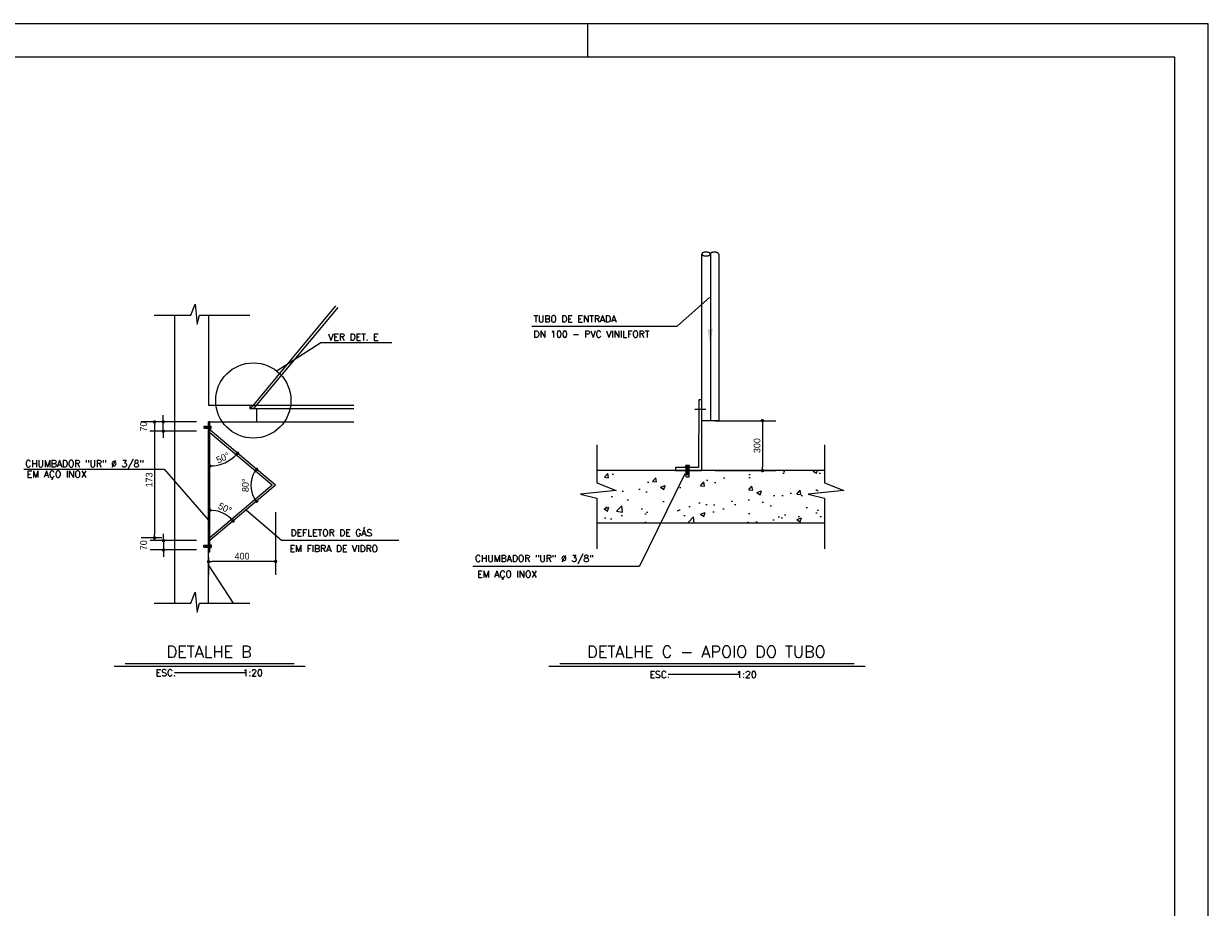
# Model space of a CAD drawing. Extents: x -11351 to -7146, y -6418 to -3448.
# Tile 10 of 10: x -8912 to -7146, y -4765 to -3448. Entities that reach past the tile are written whole.
import ezdxf
from ezdxf.enums import TextEntityAlignment as Align

# ---------------------------------------------------------------- set-up
doc = ezdxf.new("R2010")
doc.units = 0
doc.header["$LTSCALE"] = 10
doc.header["$MEASUREMENT"] = 0
for name, pattern in [('DASHDOT', [1, 0.5, -0.25, 0, -0.25]), ('HIDDEN', [0.375, 0.25, -0.125]), ('LIN0', [0])]:
    doc.linetypes.add(name, pattern=pattern)
doc.layers.get('0').update_dxf_attribs({"linetype": 'CONTINUOUS'})
doc.layers.get('DEFPOINTS').update_dxf_attribs({"linetype": 'CONTINUOUS'})
for name, color, linetype in [('BAR-EIXOS', 8, 'DASHDOT'), ('BAR-PECAS', 7, 'CONTINUOUS'), ('Cotas', 7, 'CONTINUOUS'), ('CURVAS', 7, 'LIN0'), ('LAYER3', 3, 'CONTINUOUS'), ('PADRÃO', 5, 'CONTINUOUS'), ('PAREDE', 7, 'CONTINUOUS'), ('PIT1', 1, 'CONTINUOUS'), ('PIT5', 5, 'CONTINUOUS'), ('TEXTO', 2, 'CONTINUOUS')]:
    doc.layers.add(name, color=color, linetype=linetype)
doc.styles.add('ROMAND', font='ROMANS.SHX', dxfattribs={"oblique": 15, "height": 800})
doc.styles.add('ROMANS', font='romans.shx')
doc.dimstyles.get("Standard").update_dxf_attribs({"dimtxt": 10, "dimasz": 5, "dimexe": 0, "dimexo": 20, "dimgap": 3, "dimtad": 1, "dimdec": 0, "dimzin": 1, "dimdsep": 46, "dimtxsty": 'Standard', "dimblk1": 'DOT', "dimblk2": 'DOT', "dimsah": 1, "dimcen": 2.5, "dimclrd": 6, "dimclre": 6, "dimclrt": 2, "dimadec": 0, "dimazin": 0, "dimtfac": 1, "dimtdec": 0, "dimtmove": 2, "dimatfit": 3, "dimldrblk": 'DOT', "dimfxl": 0, "dimtolj": 1, "dimtzin": 1, "dimarcsym": 0})

# ---------------------------------------------------------------- blocks, each defined once
blk = doc.blocks.new('_DOT')
at = {"color": 0, "linetype": 'ByBlock'}
blk.add_line((-0.5, 0), (-1, 0), dxfattribs=at)
at = {"color": 0, "linetype": 'ByBlock', "const_width": 0.5}
blk.add_lwpolyline([(-0.25, 0, 1), (0.25, 0, 1)], format="xyb", close=True, dxfattribs=at)
blk = doc.blocks.new('*D66')
at = {"layer": 'Cotas', "color": 9, "linetype": 'Continuous', "lineweight": -2}
for p, q in [((-8654.8, -4041.4), (-8724.3, -4041.4)), ((-8704.3, -4036.4), (-8704.3, -4031.4)), ((-8704.3, -4055.4), (-8704.3, -4041.4)), ((-8654.8, -4055.4), (-8724.3, -4055.4)), ((-8704.3, -4060.4), (-8704.3, -4065.4))]:
    blk.add_line(p, q, dxfattribs=at)
at = {"layer": 'DEFPOINTS', "color": 0, "linetype": 'Continuous'}
for p in [(-8704.3, -4041.4), (-8634.8, -4041.4), (-8634.8, -4055.4)]:
    blk.add_point(p, dxfattribs=at)
at = {"layer": 'Cotas', "color": 9, "linetype": 'Continuous', "lineweight": -2, "xscale": 5, "yscale": 5, "zscale": 5}
for p, rotation in [((-8704.3, -4041.4), 270), ((-8704.3, -4055.4), 90)]:
    blk.add_blockref('_DOT', p, dxfattribs=dict(at, rotation=rotation))
at = {"layer": 'Cotas', "color": 3, "linetype": 'Continuous', "insert": (-8733.8, -4048.4), "char_height": 10, "attachment_point": 5, "rotation": 90}
blk.add_mtext('\\A1;70', dxfattribs=at)
blk = doc.blocks.new('*D67')
at = {"layer": 'Cotas', "color": 9, "linetype": 'Continuous', "lineweight": -2}
for p, q in [((-8654.8, -4218.4), (-8724, -4218.4)), ((-8704, -4213.4), (-8704, -4208.4)), ((-8704, -4218.4), (-8704, -4232.4)), ((-8654.8, -4232.4), (-8724, -4232.4)), ((-8704, -4237.4), (-8704, -4242.4))]:
    blk.add_line(p, q, dxfattribs=at)
at = {"layer": 'DEFPOINTS', "color": 0, "linetype": 'Continuous'}
for p in [(-8634.8, -4218.4), (-8704, -4232.4), (-8634.8, -4232.4)]:
    blk.add_point(p, dxfattribs=at)
at = {"layer": 'Cotas', "color": 9, "linetype": 'Continuous', "lineweight": -2, "xscale": 5, "yscale": 5, "zscale": 5}
for p, rotation in [((-8704, -4218.4), 270), ((-8704, -4232.4), 90)]:
    blk.add_blockref('_DOT', p, dxfattribs=dict(at, rotation=rotation))
at = {"layer": 'Cotas', "color": 3, "linetype": 'Continuous', "insert": (-8733.5, -4225.4), "char_height": 10, "attachment_point": 5, "rotation": 90}
blk.add_mtext('\\A1;70', dxfattribs=at)
blk = doc.blocks.new('*D68')
at = {"layer": 'Cotas', "color": 9, "linetype": 'Continuous', "lineweight": -2}
for p, q in [((-8536.8, -4175.8), (-8536.8, -4269.7)), ((-8636.8, -4243.2), (-8636.8, -4269.7)), ((-8541.8, -4249.7), (-8631.8, -4249.7))]:
    blk.add_line(p, q, dxfattribs=at)
at = {"layer": 'DEFPOINTS', "color": 0, "linetype": 'Continuous'}
for p in [(-8536.8, -4155.8), (-8636.8, -4223.2), (-8636.8, -4249.7)]:
    blk.add_point(p, dxfattribs=at)
at = {"layer": 'Cotas', "color": 9, "linetype": 'Continuous', "lineweight": -2, "xscale": 5, "yscale": 5, "zscale": 5, "rotation": 180}
blk.add_blockref('_DOT', (-8636.8, -4249.7), dxfattribs=at)
at = {"layer": 'Cotas', "color": 9, "linetype": 'Continuous', "lineweight": -2, "xscale": 5, "yscale": 5, "zscale": 5}
blk.add_blockref('_DOT', (-8536.8, -4249.7), dxfattribs=at)
at = {"layer": 'Cotas', "color": 3, "linetype": 'Continuous', "insert": (-8586.8, -4241.7), "char_height": 10, "attachment_point": 5}
blk.add_mtext('\\A1;400', dxfattribs=at)
blk = doc.blocks.new('*D69')
at = {"layer": 'Cotas', "color": 9, "linetype": 'Continuous', "lineweight": -2}
blk.add_arc((-8536.8, -4135.9), 37, 147.6588, 212.3412, dxfattribs=at)
at = {"layer": 'DEFPOINTS', "color": 0, "linetype": 'Continuous'}
for p in [(-8634.8, -4053.4), (-8572.8, -4127.4), (-8536.8, -4135.9), (-8536.8, -4135.9), (-8634.8, -4218.4)]:
    blk.add_point(p, dxfattribs=at)
at = {"layer": 'Cotas', "color": 9, "linetype": 'Continuous', "lineweight": -2, "xscale": 5, "yscale": 5, "zscale": 5}
for p, rotation in [((-8565.1, -4112.1), 53.78082560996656), ((-8565.1, -4159.7), 306.2191277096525)]:
    blk.add_blockref('_DOT', p, dxfattribs=dict(at, rotation=rotation))
at = {"layer": 'Cotas', "color": 3, "linetype": 'Continuous', "insert": (-8581.8, -4135.9), "char_height": 10, "attachment_point": 5, "rotation": 90}
blk.add_mtext('\\A1;80°', dxfattribs=at)
blk = doc.blocks.new('*D70')
at = {"layer": 'Cotas', "color": 9, "linetype": 'Continuous', "lineweight": -2}
blk.add_arc((-8634.8, -4053.4), 53.9, 275.3148, 314.5881, dxfattribs=at)
at = {"layer": 'DEFPOINTS', "color": 0, "linetype": 'Continuous'}
for p in [(-8634.8, -4041.4), (-8634.8, -4053.4), (-8619.4, -4105), (-8536.8, -4135.9), (-8634.8, -4235.9)]:
    blk.add_point(p, dxfattribs=at)
at = {"layer": 'Cotas', "color": 9, "linetype": 'Continuous', "lineweight": -2, "xscale": 5, "yscale": 5, "zscale": 5}
for p, rotation in [((-8593.5, -4088.1), 47.24548665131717), ((-8634.8, -4107.3), 182.657408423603)]:
    blk.add_blockref('_DOT', p, dxfattribs=dict(at, rotation=rotation))
at = {"layer": 'Cotas', "color": 3, "linetype": 'Continuous', "insert": (-8615.4, -4095), "char_height": 10, "attachment_point": 5, "rotation": 24.9514}
blk.add_mtext('\\A1;50°', dxfattribs=at)
blk = doc.blocks.new('*D71')
at = {"layer": 'Cotas', "color": 9, "linetype": 'Continuous', "lineweight": -2}
blk.add_arc((-8634.8, -4218.4), 45.3, 46.42, 83.677, dxfattribs=at)
at = {"layer": 'DEFPOINTS', "color": 0, "linetype": 'Continuous'}
for p in [(-8634.8, -4041.4), (-8536.8, -4135.9), (-8609.9, -4180.5), (-8634.8, -4218.4), (-8634.8, -4235.9)]:
    blk.add_point(p, dxfattribs=at)
at = {"layer": 'Cotas', "color": 9, "linetype": 'Continuous', "lineweight": -2, "xscale": 5, "yscale": 5, "zscale": 5}
for p, rotation in [((-8634.8, -4173.1), 176.8385069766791), ((-8600.1, -4189.2), 313.2585512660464)]:
    blk.add_blockref('_DOT', p, dxfattribs=dict(at, rotation=rotation))
at = {"layer": 'Cotas', "color": 3, "linetype": 'Continuous', "insert": (-8612.3, -4170.1), "char_height": 10, "attachment_point": 5, "rotation": 335.0485}
blk.add_mtext('\\A1;50°', dxfattribs=at)
blk = doc.blocks.new('*D59')
at = {"layer": 'Cotas', "color": 9, "linetype": 'Continuous', "lineweight": -2}
for p, q in [((-7881.1, -4039.6), (-7790.9, -4039.6)), ((-7810.9, -4044.6), (-7810.9, -4109.1)), ((-7881.1, -4114.1), (-7790.9, -4114.1))]:
    blk.add_line(p, q, dxfattribs=at)
at = {"layer": 'DEFPOINTS', "color": 0, "linetype": 'Continuous'}
for p in [(-7901.1, -4039.6), (-7901.1, -4114.1), (-7810.9, -4114.1)]:
    blk.add_point(p, dxfattribs=at)
at = {"layer": 'Cotas', "color": 9, "linetype": 'Continuous', "lineweight": -2, "xscale": 5, "yscale": 5, "zscale": 5}
for p, rotation in [((-7810.9, -4039.6), 90), ((-7810.9, -4114.1), 270)]:
    blk.add_blockref('_DOT', p, dxfattribs=dict(at, rotation=rotation))
at = {"layer": 'Cotas', "color": 3, "linetype": 'Continuous', "insert": (-7818.9, -4076.8), "char_height": 10, "attachment_point": 5, "rotation": 90}
blk.add_mtext('\\A1;300', dxfattribs=at)
blk = doc.blocks.new('*D60')
at = {"layer": 'Cotas', "color": 9, "linetype": 'Continuous', "lineweight": -2}
for p, q in [((-8656.8, -4041.4), (-8737.3, -4041.4)), ((-8717.3, -4046.4), (-8717.3, -4209.4)), ((-8706.2, -4214.4), (-8737.3, -4214.4))]:
    blk.add_line(p, q, dxfattribs=at)
at = {"layer": 'DEFPOINTS', "color": 0, "linetype": 'Continuous'}
for p in [(-8636.8, -4041.4), (-8717.3, -4214.4), (-8686.2, -4214.4)]:
    blk.add_point(p, dxfattribs=at)
at = {"layer": 'Cotas', "color": 9, "linetype": 'Continuous', "lineweight": -2, "xscale": 5, "yscale": 5, "zscale": 5}
for p, rotation in [((-8717.3, -4041.4), 90), ((-8717.3, -4214.4), 270)]:
    blk.add_blockref('_DOT', p, dxfattribs=dict(at, rotation=rotation))
at = {"layer": 'Cotas', "color": 3, "linetype": 'Continuous', "insert": (-8725.3, -4127.9), "char_height": 10, "attachment_point": 5, "rotation": 90}
blk.add_mtext('\\A1;173', dxfattribs=at)

msp = doc.modelspace()

# ---------------------------------------------------------------- hatches: boundary and pattern name
at = {"layer": 'BAR-EIXOS', "linetype": 'Continuous', "ltscale": 100}
h = msp.add_hatch(dxfattribs=at)
h.set_pattern_fill('AR-CONC', color=9, scale=10, style=0)
h.set_pattern_definition([(50, (-55476.865, -9817.2), (71.72602, -6.27521), [7.5, -82.5]), (355, (-55476.865, -9817.2), (-13.87513, 75.21921), [6, -66]), (100.4514, (-55470.89, -9817.72), (57.85094, 68.94395), [6.37402, -70.11421]), (46.1842, (-55476.865, -9797.2), (106.7241, -16.5519), [11.25, -123.75]), (96.6356, (-55467.97, -9798.58), (93.46627, 97.41179), [9.56103, -105.1713]), (351.1842, (-55476.87, -9797.2), (93.4662, 97.41186), [9, -99]), (21, (-55466.865, -9802.2), (59.690705, -40.26189), [7.5, -82.5]), (326, (-55466.865, -9802.2), (24.33153, 72.515), [6, -66]), (71.4514, (-55461.89, -9805.554), (84.02226, 32.25305), [6.37402, -70.11421]), (37.5, (-55476.865, -9817.2), (1.215986, 33.289385), [0, -65.2, 0, -67, 0, -66.25]), (7.5, (-55476.865, -9817.2), (26.306954, 39.44117), [0, -38.2, 0, -63.7, 0, -25.25]), (327.5, (-55499.165, -9817.2), (53.382244, -2.255487), [0, -25, 0, -78, 0, -103.5]), (317.5, (-55509.165, -9817.2), (58.318617, 10.0105), [0, -32.5, 0, -51.8, 0, -73.5])])
h.paths.add_polyline_path([(-7718.5, -4155.2), (-7742.6, -4149.1), (-7689.4, -4143.5), (-7718.5, -4132.3), (-7718.5, -4114.1), (-7920.3, -4114.1), (-7920.3, -4123.4), (-7924.7, -4123.4), (-7924.7, -4114.1), (-7940.3, -4114.1), (-8058, -4114.1), (-8058, -4132.3), (-8028.9, -4143.5), (-8082.1, -4149.1), (-8058, -4155.2), (-8058, -4192.3), (-7718.5, -4192.3)])

# ---------------------------------------------------------------- linework, layer by layer
at = {"color": 3}
for p, q in [((-7901.1, -4039.6), (-7901.1, -3791.1)), ((-7876.1, -3791.1), (-7876.1, -4039.6)), ((-7905.8, -4008.3), (-7906, -4109.5)), ((-7901.1, -4008.3), (-7905.8, -4008.3)), ((-7901.1, -4114.1), (-7901.1, -4008.3)), ((-7940.3, -4109.5), (-7940.3, -4114.1)), ((-7906, -4109.5), (-7940.3, -4109.5)), ((-7940.3, -4114.1), (-7901.1, -4114.1))]:
    msp.add_line(p, q, dxfattribs=at)
at = {"color": 9, "linetype": 'DASHDOT', "ltscale": 250}
msp.add_line((-7888.2, -3791.5), (-7888.2, -4040), dxfattribs=at)
at = {"color": 9}
for p, q in [((-8634.8, -4041.4), (-8636.8, -4041.4)), ((-8634.8, -4235.9), (-8634.8, -4041.4)), ((-8536.8, -4135.9), (-8634.8, -4053.4)), ((-8542, -4135.9), (-8634.8, -4057.7)), ((-8536.8, -4135.9), (-8634.8, -4218.4)), ((-8542, -4135.9), (-8634.8, -4214.1)), ((-8634.8, -4235.9), (-8636.8, -4235.9))]:
    msp.add_line(p, q, dxfattribs=at)
at = {"color": 7, "linetype": 'HIDDEN'}
msp.add_lwpolyline([(-7901.1, -3791.1, 0.188069), (-7900.8, -3792, 0.101354), (-7899.3, -3793.1, 0.059755), (-7897.4, -3793.7, 0.046141), (-7894.9, -3793.9, 0.046141), (-7892.4, -3793.7, 0.059755), (-7890.5, -3793.1, 0.101354), (-7889, -3792, 0.188069), (-7888.6, -3791.1, 0.188069), (-7889, -3790.2, 0.101354), (-7890.5, -3789.1, 0.059755), (-7892.4, -3788.5, 0.046141), (-7894.9, -3788.3, 0.046141), (-7897.4, -3788.5, 0.059755), (-7899.3, -3789.1, 0.101354), (-7900.8, -3790.2, 0.188069)], format="xyb", close=True, dxfattribs=at)
msp.add_lwpolyline([(-7888.6, -3791.1, -0.188069), (-7888.3, -3790.2, -0.101354), (-7886.8, -3789.1, -0.059755), (-7884.9, -3788.5, -0.046141), (-7882.4, -3788.3, -0.046141), (-7879.9, -3788.5, -0.059755), (-7878, -3789.1, -0.101354), (-7876.5, -3790.2, -0.188069), (-7876.1, -3791.1, -0.188069)], format="xyb", dxfattribs=at)
at = {"color": 0, "linetype": 'ByBlock'}
msp.add_solid([(-7885, -3903.1), (-7892.9, -3903.2), (-7888.6, -3926.6)], dxfattribs=at)
at = {"layer": 'BAR-EIXOS', "color": 3, "linetype": 'Continuous'}
msp.add_circle((-8570, -4009.5), 56.1, dxfattribs=at)
at = {"layer": 'BAR-PECAS', "color": 7, "linetype": 'Continuous'}
for p, q in [((-8575, -4016.7), (-8419.9, -4016.7)), ((-8565.1, -4021.6), (-8419.9, -4021.6)), ((-8565.1, -4041.4), (-8419.9, -4041.4))]:
    msp.add_line(p, q, dxfattribs=at)
at = {"layer": 'CURVAS', "color": 9}
for p, q in [((-8634.6, -4051.4), (-8634.6, -4047.4)), ((-8633, -4051.2), (-8633, -4047.6)), ((-7919.4, -4109.1), (-7925.6, -4109.1)), ((-7919.7, -4106.6), (-7925.3, -4106.6)), ((-8634.6, -4224.7), (-8634.6, -4228.7)), ((-8633, -4224.9), (-8633, -4228.5))]:
    msp.add_line(p, q, dxfattribs=at)
at = {"layer": 'DEFPOINTS', "color": 0, "linetype": 'ByBlock'}
for p in [(-7888.6, -3930.9), (-7875.8, -4114.1)]:
    msp.add_point(p, dxfattribs=at)
at = {"layer": 'LAYER3'}
msp.add_line((-7876.1, -4039.6), (-7901.1, -4039.6), dxfattribs=at)
at = {"layer": 'PADRÃO', "color": 2}
msp.add_line((-8071, -3497.6), (-8071, -3447.6), dxfattribs=at)
msp.add_lwpolyline([(-11351, -3447.6), (-11351, -6417.6), (-7146, -6417.6), (-7146, -3447.6), (-11351, -3447.6)], dxfattribs=at)
at = {"layer": 'PADRÃO', "color": 1}
msp.add_lwpolyline([(-11226, -6367.6), (-7196, -6367.6), (-7196, -3497.6), (-11226, -3497.6)], close=True, dxfattribs=at)
at = {"layer": 'PAREDE'}
for p, q in [((-8686.8, -4311.7), (-8686.8, -3882.2)), ((-8636.8, -4311.7), (-8636.8, -4041.4)), ((-8636.8, -4041.4), (-8565.1, -4041.4)), ((-7718.5, -4114.1), (-8058, -4114.1)), ((-7718.5, -4192.3), (-8058, -4192.3)), ((-8599.7, -4311.7), (-8636.8, -4254.6))]:
    msp.add_line(p, q, dxfattribs=at)
at = {"layer": 'PAREDE', "color": 9}
for p, q in [((-7911.9, -4022.2), (-7895.4, -4022.2)), ((-8643.7, -4048), (-8634.8, -4048)), ((-8643.7, -4048), (-8643.7, -4050.8)), ((-8643.7, -4050.8), (-8634.8, -4050.8)), ((-8641.4, -4048.4), (-8634.8, -4048.4)), ((-8641.4, -4048.4), (-8641.4, -4050.4)), ((-8641.4, -4049.4), (-8634.8, -4049.4)), ((-8641.4, -4050.4), (-8634.8, -4050.4)), ((-8634.8, -4047.4), (-8634.6, -4047.4)), ((-8634.8, -4051.4), (-8634.6, -4051.4)), ((-8634.6, -4047.6), (-8633, -4047.6)), ((-8634.6, -4048.8), (-8633, -4048.8)), ((-8634.6, -4050), (-8633, -4050)), ((-8634.6, -4051.2), (-8633, -4051.2)), ((-7925.6, -4109.5), (-7925.6, -4109.1)), ((-7925.3, -4109.1), (-7925.3, -4106.6)), ((-7924.7, -4123.4), (-7924.7, -4109.5)), ((-7924.1, -4119.8), (-7924.1, -4109.5)), ((-7923.5, -4109.1), (-7923.5, -4106.6)), ((-7922.5, -4119.8), (-7922.5, -4109.5)), ((-7921.6, -4109.1), (-7921.6, -4106.6)), ((-7921, -4119.8), (-7921, -4109.5)), ((-7920.3, -4123.4), (-7920.3, -4109.5)), ((-7919.7, -4109.1), (-7919.7, -4106.6)), ((-7919.4, -4109.5), (-7919.4, -4109.1)), ((-7924.7, -4123.4), (-7920.3, -4123.4)), ((-7924.1, -4119.8), (-7921, -4119.8)), ((-8643.7, -4228.1), (-8643.7, -4225.3)), ((-8643.7, -4225.3), (-8634.8, -4225.3)), ((-8643.7, -4228.1), (-8634.8, -4228.1)), ((-8641.4, -4227.7), (-8641.4, -4225.7)), ((-8641.4, -4225.7), (-8634.8, -4225.7)), ((-8641.4, -4226.7), (-8634.8, -4226.7)), ((-8641.4, -4227.7), (-8634.8, -4227.7)), ((-8634.8, -4224.7), (-8634.6, -4224.7)), ((-8634.8, -4228.7), (-8634.6, -4228.7)), ((-8634.6, -4224.9), (-8633, -4224.9)), ((-8634.6, -4226.1), (-8633, -4226.1)), ((-8634.6, -4227.3), (-8633, -4227.3)), ((-8634.6, -4228.5), (-8633, -4228.5))]:
    msp.add_line(p, q, dxfattribs=at)
at = {"layer": 'PIT1', "color": 7, "linetype": 'Continuous'}
for p, q in [((-8447.5, -3868.4), (-8574.4, -4021.6)), ((-8444.1, -3870.7), (-8569.5, -4021.6))]:
    msp.add_line(p, q, dxfattribs=at)
at = {"layer": 'PIT1', "color": 9}
for p, q in [((-7938.2, -3898.6), (-7889.9, -3856)), ((-8154.6, -3898.6), (-7938.2, -3898.6)), ((-8469.2, -3923.7), (-8536, -3966.1)), ((-8363.3, -3923.7), (-8469.2, -3923.7)), ((-8912.4, -4111.9), (-8703.1, -4111.9)), ((-8703.1, -4111.9), (-8637.2, -4187.5)), ((-7926.4, -4118.9), (-7994.2, -4256.5)), ((-8528.1, -4218.5), (-8580.8, -4173)), ((-8352.8, -4218.5), (-8528.1, -4218.5)), ((-8242.8, -4256.5), (-7994.2, -4256.5))]:
    msp.add_line(p, q, dxfattribs=at)
for points in [[(-8717.8, -3882.2), (-8663, -3882.2), (-8656.8, -3866), (-8653.7, -3895.5), (-8650.3, -3882.2), (-8575.1, -3882.2)], [(-8058, -4075.5), (-8058, -4132.3), (-8028.9, -4143.5), (-8082.1, -4149.1), (-8058, -4155.2), (-8058, -4230.9)], [(-7718.5, -4075.5), (-7718.5, -4132.3), (-7689.4, -4143.5), (-7742.6, -4149.1), (-7718.5, -4155.2), (-7718.5, -4230.9)], [(-8717.8, -4311.7), (-8663, -4311.7), (-8656.8, -4295.5), (-8653.7, -4325.1), (-8650.3, -4311.7), (-8575.1, -4311.7)]]:
    msp.add_lwpolyline(points, dxfattribs=at)
at = {"layer": 'PIT5', "linetype": 'Continuous'}
for p, q in [((-8636.8, -3882.2), (-8636.8, -4016.7)), ((-8636.8, -4016.7), (-8575, -4016.7)), ((-8575, -4016.7), (-8575, -4021.6)), ((-8575, -4021.6), (-8565.1, -4021.6)), ((-8565.1, -4021.6), (-8565.1, -4041.4)), ((-8636.8, -4041.4), (-8565.1, -4041.4))]:
    msp.add_line(p, q, dxfattribs=at)
at = {"layer": 'TEXTO', "color": 7, "ltscale": 0.3}
for p, q in [((-8777.5, -4405.7), (-8492.8, -4405.7)), ((-8129.5, -4405.7), (-7657.8, -4405.7))]:
    msp.add_line(p, q, dxfattribs=at)
at = {"layer": 'TEXTO', "color": 6, "ltscale": 0.3}
for p, q in [((-8761.1, -4401.7), (-8509.2, -4401.7)), ((-8113.1, -4401.7), (-7674.2, -4401.7))]:
    msp.add_line(p, q, dxfattribs=at)
at = {"layer": 'TEXTO', "ltscale": 0.3}
for p, q in [((-8582.1, -4415.6), (-8687.7, -4415.6)), ((-7845.8, -4418.3), (-7951.3, -4418.3))]:
    msp.add_line(p, q, dxfattribs=at)

# ---------------------------------------------------------------- texts
at = {"color": 3, "style": 'ROMANS'}
for s, p in [('TUBO DE ENTRADA', (-8152.2, -3895.9)), ('DN 100 - PVC VINILFORT', (-8152.2, -3918.5)), ('CHUMBADOR "UR" %%C 3/8"', (-8910.1, -4111.7)), ('EM AÇO INOX', (-8907.8, -4127.4)), ('DEFLETOR DE GÁS ', (-8514.4, -4214.8)), ('EM FIBRA DE VIDRO', (-8515.8, -4238.4)), ('CHUMBADOR "UR" %%C 3/8"', (-8239.3, -4253)), ('EM AÇO INOX', (-8236, -4276.5))]:
    msp.add_text(s, height=10, dxfattribs=at).set_placement(p, align=Align.BOTTOM_LEFT)
msp.add_text('VER DET. E', height=10, dxfattribs=at).set_placement((-8458.2, -3919.9))
at = {"layer": 'TEXTO', "color": 5, "ltscale": 0.3, "style": 'ROMAND'}
for s, p in [('DETALHE B', (-8635.9, -4384.2)), ('DETALHE C - APOIO DO TUBO', (-7894.3, -4384.2))]:
    msp.add_text(s, height=17.5, rotation=360, dxfattribs=at).set_placement(p, align=Align.MIDDLE)
at = {"layer": 'TEXTO', "ltscale": 0.3, "style": 'ROMANS'}
for p in [(-8635.7, -4415.6), (-7899.3, -4418.3)]:
    msp.add_text('ESC.             1:20', height=10, rotation=360, dxfattribs=at).set_placement(p, align=Align.MIDDLE)

# ---------------------------------------------------------------- dimensions: what is measured, and where the dimension line sits
at = {"layer": 'Cotas', "linetype": 'Continuous'}
for base, p1, p2, text, picture, middle in [((-8704.3, -4041.4), (-8634.8, -4055.4), (-8634.8, -4041.4), '70', '*D66', (-8733.8, -4048.4)), ((-7810.9, -4114.1), (-7901.1, -4039.6), (-7901.1, -4114.1), '300', '*D59', (-7818.9, -4076.8)), ((-8704, -4232.4), (-8634.8, -4218.4), (-8634.8, -4232.4), '70', '*D67', (-8733.5, -4225.4))]:
    dim = msp.add_linear_dim(base=base, p1=p1, p2=p2, angle=90, text=text, dimstyle='Standard', override={"dimexe": 20, "dimlfac": 0.5, "dimse1": 0, "dimclrd": 9, "dimclre": 9, "dimclrt": 3}, dxfattribs=at)
    dim.commit()
    dim.dimension.update_dxf_attribs({"geometry": picture, "text_midpoint": middle})
dim = msp.add_linear_dim(base=(-8717.3, -4214.4), p1=(-8636.8, -4041.4), p2=(-8686.2, -4214.4), angle=90, dimstyle='Standard', override={"dimexe": 20, "dimse1": 0, "dimclrd": 9, "dimclre": 9, "dimclrt": 3}, dxfattribs=at)
dim.commit()
dim.dimension.update_dxf_attribs({"geometry": '*D60', "text_midpoint": (-8725.3, -4127.9)})
for base, line1, line2, picture, middle in [((-8619.4, -4105), ((-8634.8, -4235.9), (-8634.8, -4041.4)), ((-8536.8, -4135.9), (-8634.8, -4053.4)), '*D70', (-8615.4, -4095)), ((-8609.9, -4180.5), ((-8634.8, -4235.9), (-8634.8, -4041.4)), ((-8536.8, -4135.9), (-8634.8, -4218.4)), '*D71', (-8612.3, -4170.1)), ((-8572.8, -4127.4), ((-8536.8, -4135.9), (-8634.8, -4218.4)), ((-8536.8, -4135.9), (-8634.8, -4053.4)), '*D69', (-8581.8, -4135.9))]:
    dim = msp.add_angular_dim_2l(base=base, line1=line1, line2=line2, dimstyle='Standard', override={"dimexe": 20, "dimlfac": 0.5, "dimclrd": 9, "dimclre": 9, "dimclrt": 3, "dimazin": 1}, dxfattribs=at)
    dim.commit()
    dim.dimension.update_dxf_attribs({"geometry": picture, "text_midpoint": middle})
dim = msp.add_linear_dim(base=(-8636.8, -4249.7), p1=(-8536.8, -4155.8), p2=(-8636.8, -4223.2), text='400', dimstyle='Standard', override={"dimexe": 20, "dimlfac": 0.5, "dimse1": 0, "dimclrd": 9, "dimclre": 9, "dimclrt": 3}, dxfattribs=at)
dim.commit()
dim.dimension.update_dxf_attribs({"geometry": '*D68', "text_midpoint": (-8586.8, -4241.7)})

doc.saveas('drawing.dxf')
